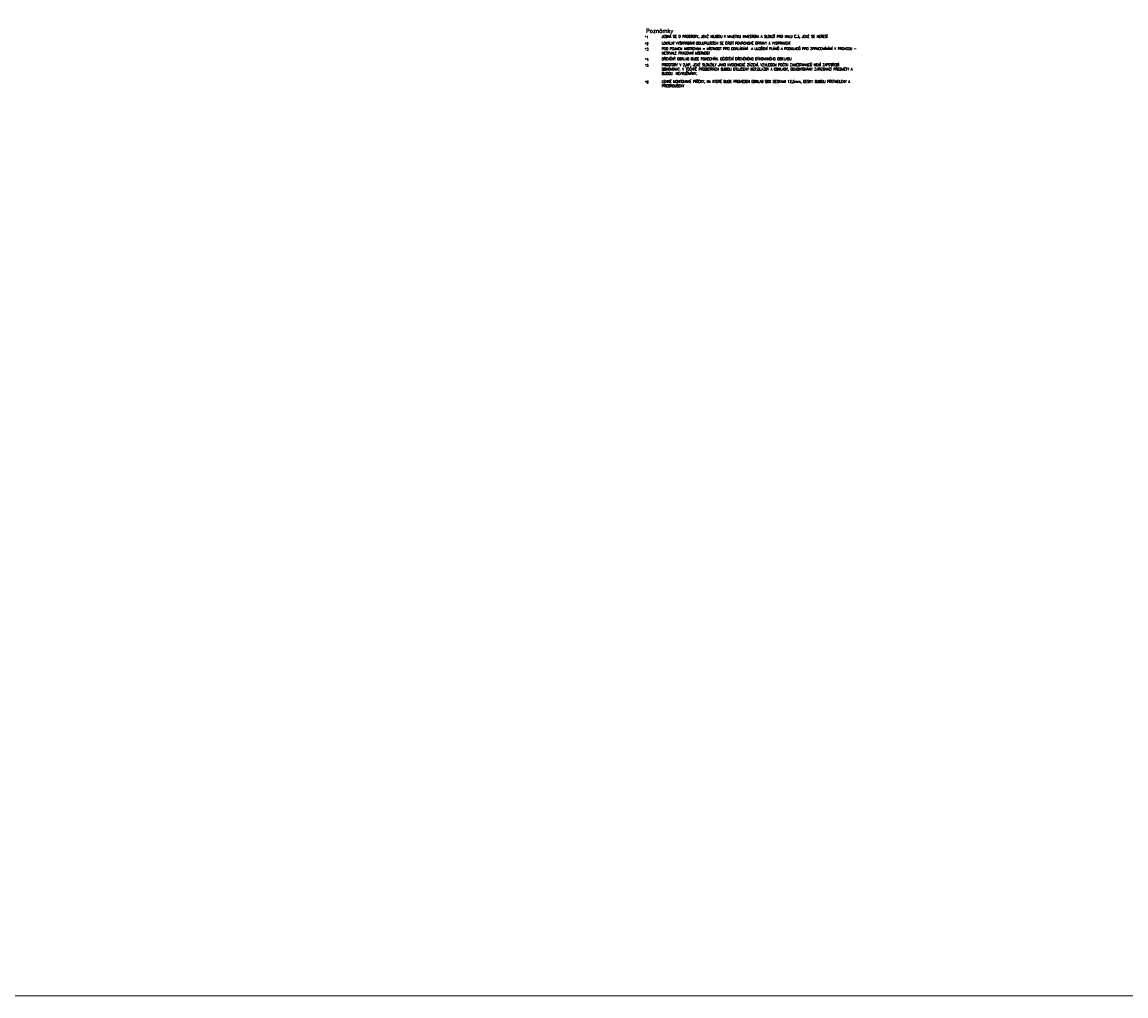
# Model space of a CAD drawing. Header units: millimetres. Extents: x -485339 to 286898, y -1189934 to 1602269.
# Tile 95 of 230: x -31120 to 38178, y -1189934 to -1128779. Entities that reach past the tile are written whole.
import ezdxf

# ---------------------------------------------------------------- set-up
doc = ezdxf.new("R2010")
doc.units = ezdxf.units.MM
doc.header["$LTSCALE"] = 10
doc.layers.get('Defpoints').update_dxf_attribs({"lineweight": 0})
doc.layers.add('St_popis', color=250, linetype='Continuous', lineweight=18)
doc.styles.add('Andy', font='arial.ttf')
doc.styles.add('ROMANS', font='romans.shx', dxfattribs={"width": 0.8})

msp = doc.modelspace()

# ---------------------------------------------------------------- linework, layer by layer
at = {"layer": 'Defpoints'}
msp.add_lwpolyline([(-480994, -929890.9), (286897.8, -929890.9), (286897.8, -1189933.9), (-480994, -1189933.9)], close=True, dxfattribs=at)

# ---------------------------------------------------------------- texts
at = {"layer": 'St_popis', "lineweight": 15, "style": 'ROMANS', "width": 0.8}
for s, p in [('*1', (7983.4, -1129799.8)), ('*2', (7983.4, -1130229.9)), ('*3', (7983.4, -1130568.2)), ('*4', (7983.4, -1131209.2)), ('*5', (7983.4, -1131578.8)), ('*6', (7983.4, -1132628.3))]:
    msp.add_text(s, height=165, rotation=0.002691, dxfattribs=at).set_placement(p)
at = {"layer": 'St_popis', "insert": (8059, -1129208.3), "char_height": 250, "attachment_point": 1, "style": 'Andy'}
msp.add_mtext('{\\Fromand|c0;Poznámky}', dxfattribs=at)
at = {"layer": 'St_popis', "lineweight": 15, "width": 12080.669, "attachment_point": 1, "rotation": 0.002691, "style": 'ROMANS'}
for s, insert, char_height in [('JEDNÁ SE O PROSTORY, JENŽ NEJSOU V MAJETKU INVESTORA A SLOUŽÍ PRO HALU Č.3, JENŽ SE NEŘEŠÍ', (9038.8, -1129598.8), 164.997), ('LOKÁLNÍ VYŠKRÁBÁNÍ ODLUPUJÍCÍCH SE ČÁSTÍ POVRCHOVÉ ÚPRAVY A VYSPRAVENÍ', (9038.8, -1130028.9), 164.997), ('POD POJMEM MISTROVNA = MÍSTNOST PRO ODKLÁDÁNÍ  A ULOŽENÍ PLÁNŮ A PODKLADŮ PRO ZPRACOVÁVÁNÍ V PROVOZU - NETRVALE PRACOVNÍ MÍSTNOST', (9038.8, -1130367.2), 164.9972), ('PROSTORY V 2,NP, JENŽ SLOUŽILY JAKO HYGIENICKÉ ZÁZEMÍ. VZHLEDEM POČTU ZAMĚSTNANCŮ NENÍ ZAPOTŘEBÍ OBNOVOVAT. V TĚCHTĚ PROSOTRÁCH BUDOU OTLUČENY KER.DLAŽBY A OBKLADY, DEMONTOVÁNY ZAŘIZOVACÍ PŘEDMĚTY A BUDOU  NEVYUŽÍVÁNY.', (9038.8, -1131377.9), 164.9972), ('DŘEVĚNÝ OBKLAD BUDE PONECHÁN. OČIŠTĚNÍ DŘEVĚNÉHO DÝHOVANÉHO OBKLADU', (9038.8, -1131008.2), 164.997), ('LEHKÉ MONTOVANÉ PŘÍČKY, NA KTERÉ BUDE PROVEDEN OBKLAD SDK DESKAMI 12,5mm, DESKY BUDOU PŘETMELENY A PŘEBROUŠENY', (9038.8, -1132427.3), 164.9972)]:
    msp.add_mtext(s, dxfattribs=dict(at, insert=insert, char_height=char_height))

doc.saveas('drawing.dxf')
